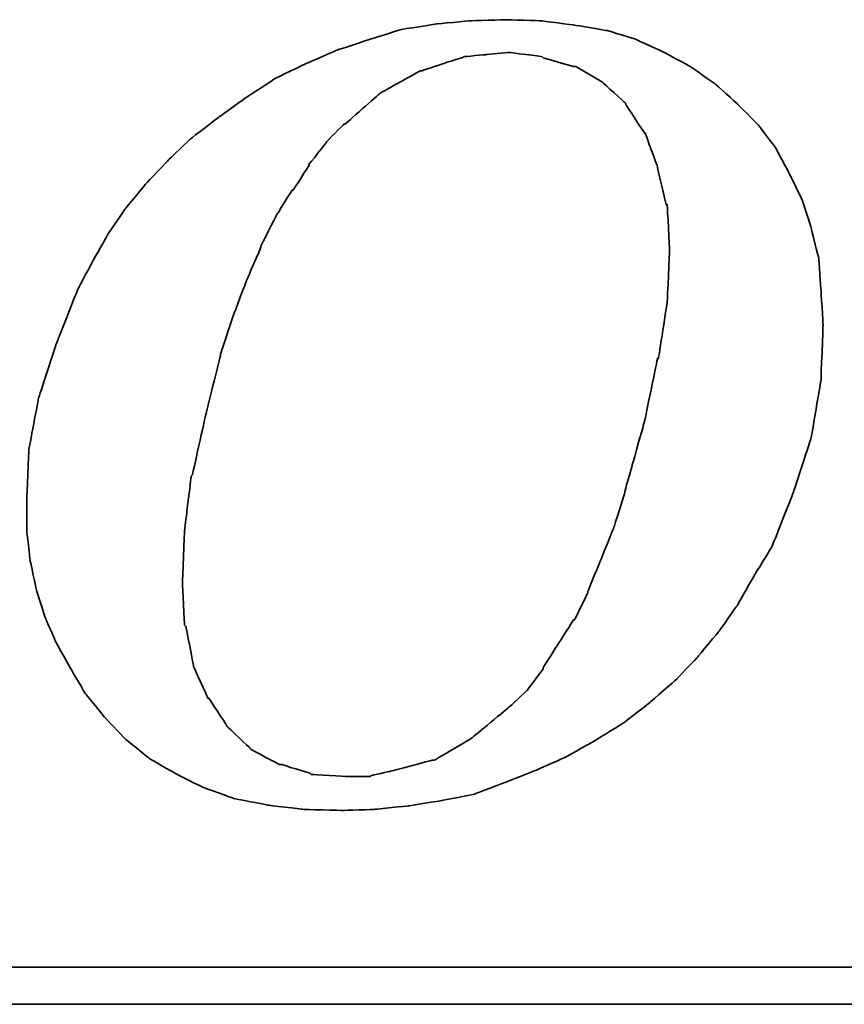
# Model space of a CAD drawing. Header units: millimetres. Extents: x 276 to 570, y 302 to 406.
# Tile 47 of 54: x 506.59 to 508.5, y 333.03 to 335.31. Entities that reach past the tile are written whole.
import ezdxf

# ---------------------------------------------------------------- set-up
doc = ezdxf.new("R2010")
doc.units = ezdxf.units.MM
doc.layers.add('DIM', color=4, linetype='Continuous')
doc.layers.add('layer 1', color=7, linetype='Continuous')

# ---------------------------------------------------------------- blocks, each defined once
blk = doc.blocks.new('TBI MOTION logo(完整正式版)')
at = {"layer": 'layer 1', "color": 22, "lineweight": 35}
for points, knots in [([(35.79625, -6.98375), (35.79625, -6.98375), (36.23125, -7.43875), (36.23125, -7.43875), (36.23125, -7.43875), (36.23125, -7.43875), (36.75625, -7.87125), (36.75625, -7.87125), (36.75625, -7.87125), (36.75625, -7.87125), (37.33125, -8.20375), (37.33125, -8.20375), (37.33125, -8.20375), (37.33125, -8.20375), (37.95625, -8.51875), (37.95625, -8.51875), (37.95625, -8.51875), (37.95625, -8.51875), (38.62625, -8.75875), (38.62625, -8.75875), (38.62625, -8.75875), (38.62625, -8.75875), (39.37125, -8.90375), (39.37125, -8.90375), (39.37125, -8.90375), (39.37125, -8.90375), (40.14125, -8.99875), (40.14125, -8.99875), (40.14125, -8.99875), (40.14125, -8.99875), (41.02625, -9.02375), (41.02625, -9.02375), (41.02625, -9.02375), (41.02625, -9.02375), (41.74625, -8.99875), (41.74625, -8.99875), (41.74625, -8.99875), (41.74625, -8.99875), (42.46625, -8.92375), (42.46625, -8.92375), (42.46625, -8.92375), (42.46625, -8.92375), (43.21125, -8.80625), (43.21125, -8.80625), (43.21125, -8.80625), (43.21125, -8.80625), (43.93125, -8.66375), (43.93125, -8.66375), (43.93125, -8.66375), (43.93125, -8.66375), (44.62625, -8.39875), (44.62625, -8.39875), (44.62625, -8.39875), (44.62625, -8.39875), (45.29625, -8.13375), (45.29625, -8.13375), (45.29625, -8.13375), (45.29625, -8.13375), (45.94625, -7.84375), (45.94625, -7.84375), (45.94625, -7.84375), (45.94625, -7.84375), (46.61625, -7.46375), (46.61625, -7.46375), (46.61625, -7.46375), (46.61625, -7.46375), (47.24125, -7.07875), (47.24125, -7.07875), (47.24125, -7.07875), (47.24125, -7.07875), (47.81625, -6.62375), (47.81625, -6.62375), (47.81625, -6.62375), (47.81625, -6.62375), (48.36875, -6.14375), (48.36875, -6.14375), (48.36875, -6.14375), (48.36875, -6.14375), (48.84625, -5.64125), (48.84625, -5.64125), (48.84625, -5.64125), (48.84625, -5.64125), (49.32625, -5.06375), (49.32625, -5.06375), (49.32625, -5.06375), (49.32625, -5.06375), (49.71125, -4.51374), (49.71125, -4.51374), (49.71125, -4.51374), (49.71125, -4.51374), (50.09625, -3.83874), (50.09625, -3.83874), (50.09625, -3.83874), (50.09625, -3.83874), (50.48125, -3.21374), (50.48125, -3.21374), (50.48125, -3.21374), (50.48125, -3.21374), (50.96125, -1.99125), (50.96125, -1.99125), (50.96125, -1.99125), (50.96125, -1.99125), (51.34375, -0.81875), (51.34375, -0.81875), (51.34375, -0.81875), (51.34375, -0.81875), (51.56125, 0.45624), (51.56125, 0.45624), (51.56125, 0.45624), (51.56125, 0.45624), (51.60625, 1.67624), (51.60625, 1.67624), (51.60625, 1.67624), (51.60625, 1.67624), (51.56125, 2.44625), (51.56125, 2.44625), (51.56125, 2.44625), (51.56125, 2.44625), (51.51125, 3.14125), (51.51125, 3.14125), (51.51125, 3.14125), (51.51125, 3.14125), (51.34375, 3.81125), (51.34375, 3.81125), (51.34375, 3.81125), (51.34375, 3.81125), (51.15125, 4.41125), (51.15125, 4.41125), (51.15125, 4.41125), (51.15125, 4.41125), (50.86125, 5.01125), (50.86125, 5.01125), (50.86125, 5.01125), (50.86125, 5.01125), (50.55125, 5.58875), (50.55125, 5.58875), (50.55125, 5.58875), (50.55125, 5.58875), (50.16625, 6.09125), (50.16625, 6.09125), (50.16625, 6.09125), (50.16625, 6.09125), (49.71125, 6.54875), (49.71125, 6.54875), (49.71125, 6.54875), (49.71125, 6.54875), (49.23125, 6.98125), (49.23125, 6.98125), (49.23125, 6.98125), (49.23125, 6.98125), (48.67875, 7.36625), (48.67875, 7.36625), (48.67875, 7.36625), (48.67875, 7.36625), (48.10375, 7.67625), (48.10375, 7.67625), (48.10375, 7.67625), (48.10375, 7.67625), (47.48125, 7.96375), (47.48125, 7.96375), (47.48125, 7.96375), (47.48125, 7.96375), (46.85625, 8.15625), (46.85625, 8.15625), (46.85625, 8.15625), (46.85625, 8.15625), (46.13625, 8.27624), (46.13625, 8.27624), (46.13625, 8.27624), (46.13625, 8.27624), (45.39125, 8.37125), (45.39125, 8.37125), (45.39125, 8.37125), (45.39125, 8.37125), (44.62625, 8.39624), (44.62625, 8.39624), (44.62625, 8.39624), (44.62625, 8.39624), (43.83625, 8.37125), (43.83625, 8.37125), (43.83625, 8.37125), (43.83625, 8.37125), (43.09125, 8.30125), (43.09125, 8.30125), (43.09125, 8.30125), (43.09125, 8.30125), (42.32125, 8.18125), (42.32125, 8.18125), (42.32125, 8.18125), (42.32125, 8.18125), (41.62875, 7.96375), (41.62875, 7.96375), (41.62875, 7.96375), (41.62875, 7.96375), (40.90625, 7.72625), (40.90625, 7.72625), (40.90625, 7.72625), (40.90625, 7.72625), (40.23624, 7.43625), (40.23624, 7.43625), (40.23624, 7.43625), (40.23624, 7.43625), (39.54124, 7.10125), (39.54124, 7.10125), (39.54124, 7.10125), (39.54124, 7.10125), (38.91625, 6.69125), (38.91625, 6.69125), (38.91625, 6.69125), (38.91625, 6.69125), (38.31625, 6.26125), (38.31625, 6.26125), (38.31625, 6.26125), (38.31625, 6.26125), (37.69125, 5.78125), (37.69125, 5.78125), (37.69125, 5.78125), (37.69125, 5.78125), (37.18625, 5.30125), (37.18625, 5.30125), (37.18625, 5.30125), (37.18625, 5.30125), (36.70625, 4.79624), (36.70625, 4.79624), (36.70625, 4.79624), (36.70625, 4.79624), (36.23125, 4.22125), (36.23125, 4.22125), (36.23125, 4.22125), (36.23125, 4.22125), (35.87124, 3.69375), (35.87124, 3.69375), (35.87124, 3.69375), (35.87124, 3.69375), (35.53125, 3.09125), (35.53125, 3.09125), (35.53125, 3.09125), (35.53125, 3.09125), (35.19875, 2.47125), (35.19875, 2.47125), (35.19875, 2.47125), (35.19875, 2.47125), (34.71625, 1.24625), (34.71625, 1.24625), (34.71625, 1.24625), (34.71625, 1.24625), (34.33125, 0.06874), (34.33125, 0.06874), (34.33125, 0.06874), (34.33125, 0.06874), (34.11625, -1.07875), (34.11625, -1.07875), (34.11625, -1.07875), (34.11625, -1.07875), (34.07125, -2.15875), (34.07125, -2.15875), (34.07125, -2.15875), (34.07125, -2.15875), (34.07125, -2.85375), (34.07125, -2.85375), (34.07125, -2.85375), (34.07125, -2.85375), (34.14125, -3.50375), (34.14125, -3.50375), (34.14125, -3.50375), (34.14125, -3.50375), (34.28625, -4.17375), (34.28625, -4.17375), (34.28625, -4.17375), (34.28625, -4.17375), (34.47625, -4.77624), (34.47625, -4.77624), (34.47625, -4.77624), (34.47625, -4.77624), (34.71625, -5.32625), (34.71625, -5.32625), (34.71625, -5.32625), (34.71625, -5.32625), (35.05375, -5.92875), (35.05375, -5.92875), (35.05375, -5.92875), (35.05375, -5.92875), (35.36375, -6.45375), (35.36375, -6.45375), (35.36375, -6.45375), (35.36375, -6.45375), (35.79625, -6.98375), (35.79625, -6.98375)], [0, 0, 0, 0, 0.01388889, 0.01388889, 0.01388889, 0.0138889, 0.02777778, 0.02777778, 0.02777778, 0.02777779, 0.04166667, 0.04166667, 0.04166667, 0.04166668, 0.05555556, 0.05555556, 0.05555556, 0.05555557, 0.06944444, 0.06944444, 0.06944444, 0.06944445, 0.08333333, 0.08333333, 0.08333333, 0.08333334, 0.09722222, 0.09722222, 0.09722222, 0.09722223, 0.11111111, 0.11111111, 0.11111111, 0.11111112, 0.125, 0.125, 0.125, 0.12500001, 0.13888889, 0.13888889, 0.13888889, 0.1388889, 0.15277778, 0.15277778, 0.15277778, 0.15277779, 0.16666667, 0.16666667, 0.16666667, 0.16666668, 0.18055556, 0.18055556, 0.18055556, 0.18055557, 0.19444444, 0.19444444, 0.19444444, 0.19444445, 0.20833333, 0.20833333, 0.20833333, 0.20833334, 0.22222222, 0.22222222, 0.22222222, 0.22222223, 0.23611111, 0.23611111, 0.23611111, 0.23611112, 0.25, 0.25, 0.25, 0.25000001, 0.26388889, 0.26388889, 0.26388889, 0.2638889, 0.27777778, 0.27777778, 0.27777778, 0.27777779, 0.29166667, 0.29166667, 0.29166667, 0.29166668, 0.30555556, 0.30555556, 0.30555556, 0.30555557, 0.31944444, 0.31944444, 0.31944444, 0.31944445, 0.33333333, 0.33333333, 0.33333333, 0.33333334, 0.34722222, 0.34722222, 0.34722222, 0.34722223, 0.36111111, 0.36111111, 0.36111111, 0.36111112, 0.375, 0.375, 0.375, 0.37500001, 0.38888889, 0.38888889, 0.38888889, 0.3888889, 0.40277778, 0.40277778, 0.40277778, 0.40277779, 0.41666667, 0.41666667, 0.41666667, 0.41666668, 0.43055556, 0.43055556, 0.43055556, 0.43055557, 0.44444444, 0.44444444, 0.44444444, 0.44444445, 0.45833333, 0.45833333, 0.45833333, 0.45833334, 0.47222222, 0.47222222, 0.47222222, 0.47222223, 0.48611111, 0.48611111, 0.48611111, 0.48611112, 0.5, 0.5, 0.5, 0.50000001, 0.51388889, 0.51388889, 0.51388889, 0.5138889, 0.52777778, 0.52777778, 0.52777778, 0.52777779, 0.54166667, 0.54166667, 0.54166667, 0.54166668, 0.55555556, 0.55555556, 0.55555556, 0.55555557, 0.56944444, 0.56944444, 0.56944444, 0.56944445, 0.58333333, 0.58333333, 0.58333333, 0.58333334, 0.59722222, 0.59722222, 0.59722222, 0.59722223, 0.61111111, 0.61111111, 0.61111111, 0.61111112, 0.625, 0.625, 0.625, 0.62500001, 0.63888889, 0.63888889, 0.63888889, 0.6388889, 0.65277778, 0.65277778, 0.65277778, 0.65277779, 0.66666667, 0.66666667, 0.66666667, 0.66666668, 0.68055556, 0.68055556, 0.68055556, 0.68055557, 0.69444444, 0.69444444, 0.69444444, 0.69444445, 0.70833333, 0.70833333, 0.70833333, 0.70833334, 0.72222222, 0.72222222, 0.72222222, 0.72222223, 0.73611111, 0.73611111, 0.73611111, 0.73611112, 0.75, 0.75, 0.75, 0.75000001, 0.76388889, 0.76388889, 0.76388889, 0.7638889, 0.77777778, 0.77777778, 0.77777778, 0.77777779, 0.79166667, 0.79166667, 0.79166667, 0.79166668, 0.80555556, 0.80555556, 0.80555556, 0.80555557, 0.81944444, 0.81944444, 0.81944444, 0.81944445, 0.83333333, 0.83333333, 0.83333333, 0.83333334, 0.84722222, 0.84722222, 0.84722222, 0.84722223, 0.86111111, 0.86111111, 0.86111111, 0.86111112, 0.875, 0.875, 0.875, 0.87500001, 0.88888889, 0.88888889, 0.88888889, 0.8888889, 0.90277778, 0.90277778, 0.90277778, 0.90277779, 0.91666667, 0.91666667, 0.91666667, 0.91666668, 0.93055556, 0.93055556, 0.93055556, 0.93055557, 0.94444444, 0.94444444, 0.94444444, 0.94444445, 0.95833333, 0.95833333, 0.95833333, 0.95833334, 0.97222222, 0.97222222, 0.97222222, 0.97222223, 0.98611111, 0.98611111, 0.98611111, 0.98611112, 1, 1, 1, 1]), ([(38.33875, 1.03124), (38.33875, 1.03124), (38.62625, 1.89625), (38.62625, 1.89625), (38.62625, 1.89625), (38.62625, 1.89625), (38.91625, 2.66375), (38.91625, 2.66375), (38.91625, 2.66375), (38.91625, 2.66375), (39.22625, 3.38125), (39.22625, 3.38125), (39.22625, 3.38125), (39.22625, 3.38125), (39.22625, 3.40624), (39.22625, 3.40624), (39.22625, 3.40624), (39.22625, 3.40624), (39.56124, 4.07624), (39.56124, 4.07624), (39.56124, 4.07624), (39.56124, 4.07624), (39.92125, 4.65125), (39.92125, 4.65125), (39.92125, 4.65125), (39.92125, 4.65125), (39.94625, 4.65125), (39.94625, 4.65125), (39.94625, 4.65125), (39.94625, 4.65125), (40.28125, 5.17875), (40.28125, 5.17875), (40.28125, 5.17875), (40.28125, 5.17875), (40.28125, 5.20375), (40.28125, 5.20375), (40.28125, 5.20375), (40.28125, 5.20375), (40.66875, 5.68625), (40.66875, 5.68625), (40.66875, 5.68625), (40.66875, 5.68625), (40.66875, 5.70625), (40.66875, 5.70625), (40.66875, 5.70625), (40.66875, 5.70625), (41.05124, 6.09125), (41.05124, 6.09125), (41.05124, 6.09125), (41.05124, 6.09125), (41.07625, 6.09125), (41.07625, 6.09125), (41.07625, 6.09125), (41.07625, 6.09125), (41.84125, 6.76625), (41.84125, 6.76625), (41.84125, 6.76625), (41.84125, 6.76625), (41.86625, 6.78625), (41.86625, 6.78625), (41.86625, 6.78625), (41.86625, 6.78625), (42.73125, 7.26624), (42.73125, 7.26624), (42.73125, 7.26624), (42.73125, 7.26624), (42.75625, 7.26624), (42.75625, 7.26624), (42.75625, 7.26624), (42.75625, 7.26624), (43.18625, 7.41125), (43.18625, 7.41125), (43.18625, 7.41125), (43.18625, 7.41125), (43.64125, 7.55625), (43.64125, 7.55625), (43.64125, 7.55625), (43.64125, 7.55625), (43.66625, 7.55625), (43.66625, 7.55625), (43.66625, 7.55625), (43.66625, 7.55625), (43.69125, 7.58124), (43.69125, 7.58124), (43.69125, 7.58124), (43.69125, 7.58124), (44.19125, 7.62625), (44.19125, 7.62625), (44.19125, 7.62625), (44.19125, 7.62625), (44.67125, 7.67625), (44.67125, 7.67625), (44.67125, 7.67625), (44.67125, 7.67625), (44.69625, 7.67625), (44.69625, 7.67625), (44.69625, 7.67625), (44.69625, 7.67625), (45.41875, 7.58124), (45.41875, 7.58124), (45.41875, 7.58124), (45.41875, 7.58124), (45.44125, 7.55625), (45.44125, 7.55625), (45.44125, 7.55625), (45.44125, 7.55625), (46.11125, 7.36625), (46.11125, 7.36625), (46.11125, 7.36625), (46.11125, 7.36625), (46.13625, 7.36625), (46.13625, 7.36625), (46.13625, 7.36625), (46.13625, 7.36625), (46.15875, 7.36625), (46.15875, 7.36625), (46.15875, 7.36625), (46.15875, 7.36625), (46.73625, 7.02624), (46.73625, 7.02624), (46.73625, 7.02624), (46.73625, 7.02624), (46.76125, 7.00624), (46.76125, 7.00624), (46.76125, 7.00624), (46.76125, 7.00624), (47.24125, 6.57124), (47.24125, 6.57124), (47.24125, 6.57124), (47.24125, 6.57124), (47.26625, 6.54875), (47.26625, 6.54875), (47.26625, 6.54875), (47.26625, 6.54875), (47.26625, 6.52375), (47.26625, 6.52375), (47.26625, 6.52375), (47.26625, 6.52375), (47.67375, 5.89875), (47.67375, 5.89875), (47.67375, 5.89875), (47.67375, 5.89875), (47.69625, 5.89875), (47.69625, 5.89875), (47.69625, 5.89875), (47.69625, 5.89875), (47.69625, 5.87625), (47.69625, 5.87625), (47.69625, 5.87625), (47.69625, 5.87625), (47.96125, 5.15625), (47.96125, 5.15625), (47.96125, 5.15625), (47.96125, 5.15625), (47.96125, 5.13125), (47.96125, 5.13125), (47.96125, 5.13125), (47.96125, 5.13125), (48.15125, 4.31875), (48.15125, 4.31875), (48.15125, 4.31875), (48.15125, 4.31875), (48.17625, 4.31875), (48.17625, 4.31875), (48.17625, 4.31875), (48.17625, 4.31875), (48.17625, 4.29125), (48.17625, 4.29125), (48.17625, 4.29125), (48.17625, 4.29125), (48.22625, 3.33125), (48.22625, 3.33125), (48.22625, 3.33125), (48.22625, 3.33125), (48.22625, 3.30875), (48.22625, 3.30875), (48.22625, 3.30875), (48.22625, 3.30875), (48.17625, 2.20624), (48.17625, 2.20624), (48.17625, 2.20624), (48.17625, 2.20624), (48.17625, 2.18124), (48.17625, 2.18124), (48.17625, 2.18124), (48.17625, 2.18124), (47.98375, 0.93624), (47.98375, 0.93624), (47.98375, 0.93624), (47.98375, 0.93624), (47.96125, 0.93624), (47.96125, 0.93624), (47.96125, 0.93624), (47.96125, 0.93624), (47.67375, -0.45874), (47.67375, -0.45874), (47.67375, -0.45874), (47.67375, -0.45874), (47.24125, -1.99125), (47.24125, -1.99125), (47.24125, -1.99125), (47.24125, -1.99125), (47.24125, -2.01874), (47.24125, -2.01874), (47.24125, -2.01874), (47.24125, -2.01874), (47.00125, -2.78375), (47.00125, -2.78375), (47.00125, -2.78375), (47.00125, -2.78375), (46.71125, -3.50375), (46.71125, -3.50375), (46.71125, -3.50375), (46.71125, -3.50375), (46.42625, -4.19875), (46.42625, -4.19875), (46.42625, -4.19875), (46.42625, -4.19875), (46.42625, -4.22375), (46.42625, -4.22375), (46.42625, -4.22375), (46.42625, -4.22375), (46.13625, -4.82374), (46.13625, -4.82374), (46.13625, -4.82374), (46.13625, -4.82374), (46.11125, -4.82374), (46.11125, -4.82374), (46.11125, -4.82374), (46.11125, -4.82374), (45.77625, -5.35125), (45.77625, -5.35125), (45.77625, -5.35125), (45.77625, -5.35125), (45.44125, -5.87875), (45.44125, -5.87875), (45.44125, -5.87875), (45.44125, -5.87875), (45.44125, -5.90375), (45.44125, -5.90375), (45.44125, -5.90375), (45.44125, -5.90375), (45.10625, -6.35875), (45.10625, -6.35875), (45.10625, -6.35875), (45.10625, -6.35875), (45.08125, -6.38375), (45.08125, -6.38375), (45.08125, -6.38375), (45.08125, -6.38375), (44.69625, -6.74375), (44.69625, -6.74375), (44.69625, -6.74375), (44.69625, -6.74375), (43.88375, -7.41625), (43.88375, -7.41625), (43.88375, -7.41625), (43.88375, -7.41625), (43.85625, -7.43875), (43.85625, -7.43875), (43.85625, -7.43875), (43.85625, -7.43875), (43.04125, -7.91875), (43.04125, -7.91875), (43.04125, -7.91875), (43.04125, -7.91875), (43.01625, -7.91875), (43.01625, -7.91875), (43.01625, -7.91875), (43.01625, -7.91875), (42.99625, -7.91875), (42.99625, -7.91875), (42.99625, -7.91875), (42.99625, -7.91875), (42.08125, -8.15875), (42.08125, -8.15875), (42.08125, -8.15875), (42.08125, -8.15875), (41.65125, -8.25625), (41.65125, -8.25625), (41.65125, -8.25625), (41.65125, -8.25625), (41.62875, -8.27875), (41.62875, -8.27875), (41.62875, -8.27875), (41.62875, -8.27875), (41.60125, -8.27875), (41.60125, -8.27875), (41.60125, -8.27875), (41.60125, -8.27875), (41.12125, -8.27875), (41.12125, -8.27875), (41.12125, -8.27875), (41.12125, -8.27875), (40.35624, -8.23125), (40.35624, -8.23125), (40.35624, -8.23125), (40.35624, -8.23125), (40.33125, -8.23125), (40.33125, -8.23125), (40.33125, -8.23125), (40.33125, -8.23125), (40.30625, -8.20375), (40.30625, -8.20375), (40.30625, -8.20375), (40.30625, -8.20375), (39.68375, -8.01375), (39.68375, -8.01375), (39.68375, -8.01375), (39.68375, -8.01375), (39.66124, -8.01375), (39.66124, -8.01375), (39.66124, -8.01375), (39.66124, -8.01375), (39.63625, -8.01375), (39.63625, -8.01375), (39.63625, -8.01375), (39.63625, -8.01375), (39.01125, -7.67875), (39.01125, -7.67875), (39.01125, -7.67875), (39.01125, -7.67875), (38.98875, -7.65375), (38.98875, -7.65375), (38.98875, -7.65375), (38.98875, -7.65375), (38.48625, -7.17375), (38.48625, -7.17375), (38.48625, -7.17375), (38.48625, -7.17375), (38.45875, -7.14875), (38.45875, -7.14875), (38.45875, -7.14875), (38.45875, -7.14875), (38.45875, -7.12875), (38.45875, -7.12875), (38.45875, -7.12875), (38.45875, -7.12875), (38.07625, -6.54875), (38.07625, -6.54875), (38.07625, -6.54875), (38.07625, -6.54875), (38.05125, -6.54875), (38.05125, -6.54875), (38.05125, -6.54875), (38.05125, -6.54875), (38.05125, -6.52875), (38.05125, -6.52875), (38.05125, -6.52875), (38.05125, -6.52875), (37.74125, -5.85375), (37.74125, -5.85375), (37.74125, -5.85375), (37.74125, -5.85375), (37.74125, -5.82875), (37.74125, -5.82875), (37.74125, -5.82875), (37.74125, -5.82875), (37.57375, -4.96875), (37.57375, -4.96875), (37.57375, -4.96875), (37.57375, -4.96875), (37.54625, -4.94375), (37.54625, -4.94375), (37.54625, -4.94375), (37.54625, -4.94375), (37.50125, -4.03375), (37.50125, -4.03375), (37.50125, -4.03375), (37.50125, -4.03375), (37.50125, -4.00875), (37.50125, -4.00875), (37.50125, -4.00875), (37.50125, -4.00875), (37.54625, -2.85375), (37.54625, -2.85375), (37.54625, -2.85375), (37.54625, -2.85375), (37.69125, -1.65875), (37.69125, -1.65875), (37.69125, -1.65875), (37.69125, -1.65875), (37.71624, -1.63375), (37.71624, -1.63375), (37.71624, -1.63375), (37.71624, -1.63375), (38.00375, -0.33875), (38.00375, -0.33875), (38.00375, -0.33875), (38.00375, -0.33875), (38.33875, 1.00624), (38.33875, 1.00624), (38.33875, 1.00624), (38.33875, 1.00624), (38.33875, 1.03124), (38.33875, 1.03124)], [0, 0, 0, 0, 0.01010101, 0.01010101, 0.01010101, 0.01010102, 0.02020202, 0.02020202, 0.02020202, 0.02020203, 0.03030303, 0.03030303, 0.03030303, 0.03030304, 0.04040404, 0.04040404, 0.04040404, 0.04040405, 0.05050505, 0.05050505, 0.05050505, 0.05050506, 0.06060606, 0.06060606, 0.06060606, 0.06060607, 0.07070707, 0.07070707, 0.07070707, 0.07070708, 0.08080808, 0.08080808, 0.08080808, 0.08080809, 0.09090909, 0.09090909, 0.09090909, 0.0909091, 0.1010101, 0.1010101, 0.1010101, 0.10101011, 0.11111111, 0.11111111, 0.11111111, 0.11111112, 0.12121212, 0.12121212, 0.12121212, 0.12121213, 0.13131313, 0.13131313, 0.13131313, 0.13131314, 0.14141414, 0.14141414, 0.14141414, 0.14141415, 0.15151515, 0.15151515, 0.15151515, 0.15151516, 0.16161616, 0.16161616, 0.16161616, 0.16161617, 0.17171717, 0.17171717, 0.17171717, 0.17171718, 0.18181818, 0.18181818, 0.18181818, 0.18181819, 0.19191919, 0.19191919, 0.19191919, 0.1919192, 0.2020202, 0.2020202, 0.2020202, 0.20202021, 0.21212121, 0.21212121, 0.21212121, 0.21212122, 0.22222222, 0.22222222, 0.22222222, 0.22222223, 0.23232323, 0.23232323, 0.23232323, 0.23232324, 0.24242424, 0.24242424, 0.24242424, 0.24242425, 0.25252525, 0.25252525, 0.25252525, 0.25252526, 0.26262626, 0.26262626, 0.26262626, 0.26262627, 0.27272727, 0.27272727, 0.27272727, 0.27272728, 0.28282828, 0.28282828, 0.28282828, 0.28282829, 0.29292929, 0.29292929, 0.29292929, 0.2929293, 0.3030303, 0.3030303, 0.3030303, 0.30303031, 0.31313131, 0.31313131, 0.31313131, 0.31313132, 0.32323232, 0.32323232, 0.32323232, 0.32323233, 0.33333333, 0.33333333, 0.33333333, 0.33333334, 0.34343434, 0.34343434, 0.34343434, 0.34343435, 0.35353535, 0.35353535, 0.35353535, 0.35353536, 0.36363636, 0.36363636, 0.36363636, 0.36363637, 0.37373737, 0.37373737, 0.37373737, 0.37373738, 0.38383838, 0.38383838, 0.38383838, 0.38383839, 0.39393939, 0.39393939, 0.39393939, 0.3939394, 0.4040404, 0.4040404, 0.4040404, 0.40404041, 0.41414141, 0.41414141, 0.41414141, 0.41414142, 0.42424242, 0.42424242, 0.42424242, 0.42424243, 0.43434343, 0.43434343, 0.43434343, 0.43434344, 0.44444444, 0.44444444, 0.44444444, 0.44444445, 0.45454545, 0.45454545, 0.45454545, 0.45454546, 0.46464646, 0.46464646, 0.46464646, 0.46464647, 0.47474747, 0.47474747, 0.47474747, 0.47474748, 0.48484848, 0.48484848, 0.48484848, 0.48484849, 0.49494949, 0.49494949, 0.49494949, 0.4949495, 0.50505051, 0.50505051, 0.50505051, 0.50505052, 0.51515152, 0.51515152, 0.51515152, 0.51515153, 0.52525253, 0.52525253, 0.52525253, 0.52525254, 0.53535354, 0.53535354, 0.53535354, 0.53535355, 0.54545455, 0.54545455, 0.54545455, 0.54545456, 0.55555556, 0.55555556, 0.55555556, 0.55555557, 0.56565657, 0.56565657, 0.56565657, 0.56565658, 0.57575758, 0.57575758, 0.57575758, 0.57575759, 0.58585859, 0.58585859, 0.58585859, 0.5858586, 0.5959596, 0.5959596, 0.5959596, 0.59595961, 0.60606061, 0.60606061, 0.60606061, 0.60606062, 0.61616162, 0.61616162, 0.61616162, 0.61616163, 0.62626263, 0.62626263, 0.62626263, 0.62626264, 0.63636364, 0.63636364, 0.63636364, 0.63636365, 0.64646465, 0.64646465, 0.64646465, 0.64646466, 0.65656566, 0.65656566, 0.65656566, 0.65656567, 0.66666667, 0.66666667, 0.66666667, 0.66666668, 0.67676768, 0.67676768, 0.67676768, 0.67676769, 0.68686869, 0.68686869, 0.68686869, 0.6868687, 0.6969697, 0.6969697, 0.6969697, 0.69696971, 0.70707071, 0.70707071, 0.70707071, 0.70707072, 0.71717172, 0.71717172, 0.71717172, 0.71717173, 0.72727273, 0.72727273, 0.72727273, 0.72727274, 0.73737374, 0.73737374, 0.73737374, 0.73737375, 0.74747475, 0.74747475, 0.74747475, 0.74747476, 0.75757576, 0.75757576, 0.75757576, 0.75757577, 0.76767677, 0.76767677, 0.76767677, 0.76767678, 0.77777778, 0.77777778, 0.77777778, 0.77777779, 0.78787879, 0.78787879, 0.78787879, 0.7878788, 0.7979798, 0.7979798, 0.7979798, 0.79797981, 0.80808081, 0.80808081, 0.80808081, 0.80808082, 0.81818182, 0.81818182, 0.81818182, 0.81818183, 0.82828283, 0.82828283, 0.82828283, 0.82828284, 0.83838384, 0.83838384, 0.83838384, 0.83838385, 0.84848485, 0.84848485, 0.84848485, 0.84848486, 0.85858586, 0.85858586, 0.85858586, 0.85858587, 0.86868687, 0.86868687, 0.86868687, 0.86868688, 0.87878788, 0.87878788, 0.87878788, 0.87878789, 0.88888889, 0.88888889, 0.88888889, 0.8888889, 0.8989899, 0.8989899, 0.8989899, 0.89898991, 0.90909091, 0.90909091, 0.90909091, 0.90909092, 0.91919192, 0.91919192, 0.91919192, 0.91919193, 0.92929293, 0.92929293, 0.92929293, 0.92929294, 0.93939394, 0.93939394, 0.93939394, 0.93939395, 0.94949495, 0.94949495, 0.94949495, 0.94949496, 0.95959596, 0.95959596, 0.95959596, 0.95959597, 0.96969697, 0.96969697, 0.96969697, 0.96969698, 0.97979798, 0.97979798, 0.97979798, 0.97979799, 0.98989899, 0.98989899, 0.98989899, 0.989899, 1, 1, 1, 1]), ([(75.90875, -9.47875), (75.90875, -9.47875), (75.90875, -12.28625), (75.90875, -12.28625), (75.90875, -12.28625), (75.90875, -12.28625), (75.90875, -12.47875), (75.90875, -12.47875), (75.90875, -12.47875), (75.90875, -12.47875), (75.71625, -12.47875), (75.71625, -12.47875), (75.71625, -12.47875), (75.71625, -12.47875), (-88.32875, -12.47875), (-88.32875, -12.47875), (-88.32875, -12.47875), (-88.32875, -12.47875), (-88.32875, -13.29375), (-88.32875, -13.29375), (-88.32875, -13.29375), (-88.32875, -13.29375), (82.89125, -13.29375), (82.89125, -13.29375), (82.89125, -13.29375), (82.89125, -13.29375), (75.90875, -9.47875), (75.90875, -9.47875)], [0, 0, 0, 0, 0.14285714, 0.14285714, 0.14285714, 0.14285715, 0.28571429, 0.28571429, 0.28571429, 0.2857143, 0.42857143, 0.42857143, 0.42857143, 0.42857144, 0.57142857, 0.57142857, 0.57142857, 0.57142858, 0.71428571, 0.71428571, 0.71428571, 0.71428572, 0.85714286, 0.85714286, 0.85714286, 0.85714287, 1, 1, 1, 1])]:
    blk.add_open_spline(points, degree=3, knots=knots, dxfattribs=at)

msp = doc.modelspace()

# ---------------------------------------------------------------- block references
at = {"layer": 'DIM', "color": 7, "xscale": 0.1054262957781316, "yscale": 0.1054262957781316, "zscale": 0.1054262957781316}
msp.add_blockref('TBI MOTION logo(完整正式版)', (503.0142, 334.4291), dxfattribs=at)

doc.saveas('drawing.dxf')
